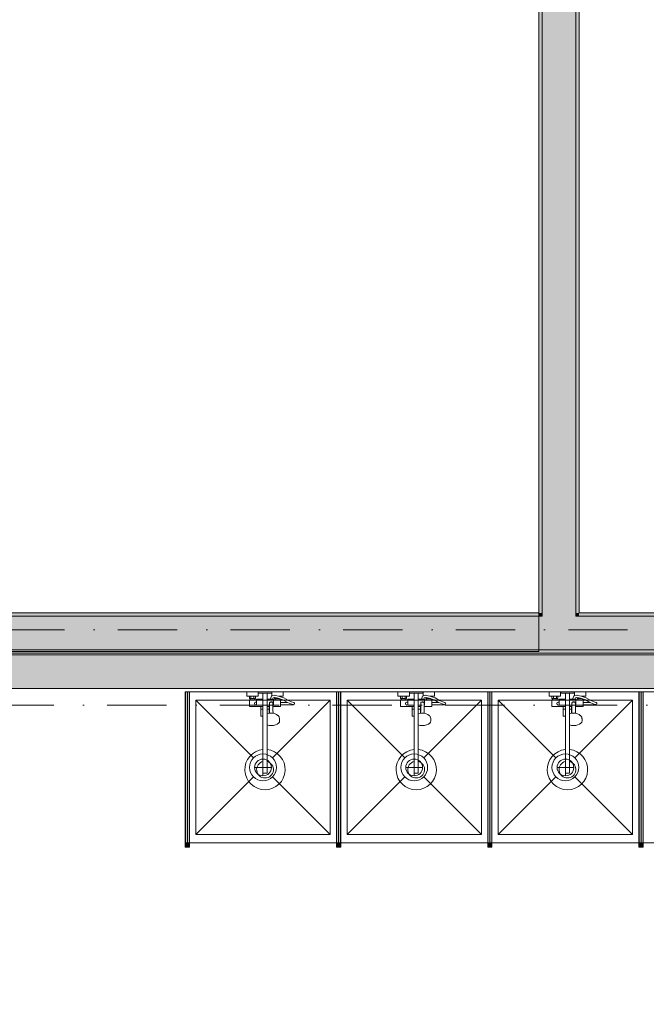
# Model space of a CAD drawing. Header units: millimetres. Extents: x -14761 to 157739, y -22400 to 107990.
# Tile 139 of 228: x 101290 to 105019, y 34219 to 40084. Entities that reach past the tile are written whole.
import ezdxf

# ---------------------------------------------------------------- set-up
doc = ezdxf.new("R2010")
doc.units = ezdxf.units.MM
doc.header["$MEASUREMENT"] = 0
doc.linetypes.add('Штриховая', pattern=[564.444447, 282.222223, -282.222223])
doc.linetypes.add('Штрихпунктирная', pattern=[670.277762, 352.777767, -176.388884, 0, -141.111112])
for name, color, linetype in [('Интерьер - Мебель', 7, 'Continuous'), ('Интерьер - Оборудование', 7, 'Continuous'), ('Интерьер - Сантехника', 7, 'Continuous'), ('Конструктив - Стены Блок 200 нов', 7, 'Continuous'), ('Конструктив - Стены Внутр сущ.', 7, 'Continuous'), ('Элемент Модели - Зона', 7, 'Continuous'), ('Элемент Модели - Оси', 7, 'Continuous')]:
    doc.layers.add(name, color=color, linetype=linetype)

msp = doc.modelspace()

# ---------------------------------------------------------------- hatches: boundary and pattern name
at = {"layer": 'Интерьер - Оборудование', "linetype": 'Continuous', "lineweight": 0, "true_color": 0x000000}
for points in [[(102300, 36080), (102276, 36080), (102276, 35180), (102300, 35180)], [(103200, 36080), (103176, 36080), (103176, 35180), (103200, 35180)], [(104100, 36080), (104076, 36080), (104076, 35180), (104100, 35180)], [(105000, 36080), (104976, 36080), (104976, 35180), (105000, 35180)], [(102300.5, 35155), (102300.5, 35180), (102275.5, 35180), (102275.5, 35155)], [(103200.5, 35155), (103200.5, 35180), (103175.5, 35180), (103175.5, 35155)], [(104100.5, 35155), (104100.5, 35180), (104075.5, 35180), (104075.5, 35155)], [(105000.5, 35155), (105000.5, 35180), (104975.5, 35180), (104975.5, 35155)]]:
    msp.add_hatch(color=18, dxfattribs=at).paths.add_polyline_path(points)
at = {"layer": 'Конструктив - Стены Блок 200 нов', "linetype": 'Continuous', "lineweight": 0, "true_color": 0x000000}
for points in [[(104379.7, 42180), (104379.7, 36550), (104399.7, 36550), (104399.7, 42180)], [(104399.7, 42200), (104399.7, 36550), (104599.7, 36550), (104599.7, 42200)], [(104599.7, 42180), (104599.7, 36550), (104619.7, 36550), (104619.7, 42180)], [(96719.6, 36530), (104379.7, 36530), (104379.7, 36550), (96719.6, 36550)], [(104379.7, 36530), (104399.7, 36530), (104399.7, 36550), (104379.7, 36550)], [(104399.7, 36530), (104599.7, 36530), (104599.7, 36550), (104399.7, 36550)], [(104599.7, 36530), (104619.7, 36530), (104619.7, 36550), (104599.7, 36550)], [(104619.7, 36530), (107880, 36530), (107880, 36550), (104619.7, 36550)], [(96699.6, 36330), (104399.7, 36330), (104399.7, 36530), (96699.6, 36530)], [(104399.7, 36330), (104599.7, 36330), (104599.7, 36530), (104399.7, 36530)], [(104599.7, 36330), (107900, 36330), (107900, 36530), (104599.7, 36530)], [(117300.1, 36330), (90050, 36330), (90050, 36310), (117300.1, 36310)]]:
    msp.add_hatch(color=18, dxfattribs=at).paths.add_polyline_path(points)
at = {"layer": 'Конструктив - Стены Внутр сущ.', "linetype": 'Continuous', "lineweight": 0, "true_color": 0x000000}
msp.add_hatch(color=18, dxfattribs=at).paths.add_polyline_path([(99300, 36300), (99300, 36100), (107700, 36100), (107700, 36300)])

# ---------------------------------------------------------------- linework, layer by layer
at = {"layer": 'Интерьер - Мебель', "color": 7, "linetype": 'Continuous', "lineweight": 15}
msp.add_lwpolyline([(99049.5, 42180), (96719.6, 42180), (96719.6, 36320), (104379.7, 36320), (104379.7, 42180), (102149.5, 42180), (102149.5, 42095)], dxfattribs=at)
at = {"layer": 'Интерьер - Оборудование', "color": 7, "linetype": 'Continuous', "lineweight": 15}
for p, q in [((102275.5, 35180), (102275.5, 36080)), ((102275.5, 36080), (102276, 36080)), ((102300.5, 36080), (102300, 36080)), ((102300.5, 35180), (102300.5, 36080)), ((102738, 36072), (102762, 36072)), ((103175.5, 35180), (103175.5, 36080)), ((103175.5, 36080), (103176, 36080)), ((103200.5, 36080), (103200, 36080)), ((103200.5, 35180), (103200.5, 36080)), ((103638, 36072), (103662, 36072)), ((104075.5, 35180), (104075.5, 36080)), ((104075.5, 36080), (104076, 36080)), ((104100.5, 36080), (104100, 36080)), ((104100.5, 35180), (104100.5, 36080)), ((104538, 36072), (104562, 36072)), ((104975.5, 35180), (104975.5, 36080)), ((104975.5, 36080), (104976, 36080)), ((105000.5, 36080), (105000, 36080)), ((105000.5, 35180), (105000.5, 36080)), ((102657, 36054), (102693, 36054)), ((102661, 36040), (102689, 36040)), ((102661, 36032), (102689, 36032)), ((102666, 36054), (102666, 36040)), ((102684, 36054), (102684, 36040)), ((102700, 36032), (102700, 36000)), ((102738, 36036), (102738, 35935)), ((102762, 35883), (102762, 36036)), ((102776.5, 35970.9), (102777, 36013.2)), ((102777, 36013.2), (102777.2, 36014.8)), ((102777.2, 36014.8), (102777.9, 36016.3)), ((102777.9, 36016.3), (102779.1, 36017.7)), ((102779.1, 36017.7), (102780.5, 36018.7)), ((102780.5, 36018.7), (102782, 36019.2)), ((102794.5, 36036), (102780.6, 36036)), ((102784.4, 36020.4), (102782, 36019.2)), ((102782, 36019.2), (102782.2, 36019.3)), ((102782, 36019.2), (102782, 36019.2)), ((102782.2, 36019.3), (102784, 36019.5)), ((102784, 36019.5), (102790, 36019.5)), ((102787, 36020.8), (102784.4, 36020.4)), ((102789.6, 36020.4), (102787, 36020.8)), ((102792, 36019.2), (102789.6, 36020.4)), ((102790, 36019.5), (102791.8, 36019.3)), ((102791.5, 36057), (102791, 36056.8)), ((102792.8, 36057.3), (102791.5, 36057)), ((102791.8, 36019.3), (102792, 36019.2)), ((102792, 36019.2), (102792, 36019.2)), ((102792, 36019.2), (102793.5, 36018.7)), ((102805.9, 36059.4), (102792.8, 36057.3)), ((102793.5, 36018.7), (102794.9, 36017.7)), ((102794.9, 36017.7), (102796.1, 36016.3)), ((102796.1, 36016.3), (102796.8, 36014.8)), ((102796.8, 36014.8), (102797, 36013.2)), ((102797.3, 35992), (102797, 36013.2)), ((102800, 36000), (102800, 36032)), ((102800, 36028), (102800, 36030.7)), ((102800, 36024.9), (102800, 36028)), ((102800, 36021.5), (102800, 36024.9)), ((102807.2, 36059.5), (102805.9, 36059.4)), ((102808.4, 36046.1), (102806.8, 36046.4)), ((102811.7, 36058.6), (102807.2, 36059.5)), ((102827.5, 36042.4), (102808.4, 36046.1)), ((102811, 36040), (102816, 36040)), ((102839, 36032), (102811, 36032)), ((102831, 36055), (102811.7, 36058.6)), ((102816, 36044.7), (102816, 36040)), ((102816, 36040), (102834, 36040)), ((102839, 36038.4), (102827.5, 36042.4)), ((102843, 36050.7), (102831, 36055)), ((102832.1, 36054.5), (102832.1, 36054.5)), ((102833.7, 36054), (102843, 36054)), ((102834, 36040.1), (102834, 36040)), ((102834, 36040), (102834.4, 36040)), ((102843, 36016.5), (102843, 36003.5)), ((102903.4, 36008.2), (102884.4, 36016.5)), ((103557, 36054), (103593, 36054)), ((103561, 36040), (103589, 36040)), ((103561, 36032), (103589, 36032)), ((103566, 36054), (103566, 36040)), ((103584, 36054), (103584, 36040)), ((103600, 36032), (103600, 36000)), ((103638, 36036), (103638, 35935)), ((103662, 35883), (103662, 36036)), ((103676.5, 35970.9), (103677, 36013.2)), ((103677, 36013.2), (103677.2, 36014.8)), ((103677.2, 36014.8), (103677.9, 36016.3)), ((103677.9, 36016.3), (103679.1, 36017.7)), ((103679.1, 36017.7), (103680.5, 36018.7)), ((103680.5, 36018.7), (103682, 36019.2)), ((103694.5, 36036), (103680.6, 36036)), ((103684.4, 36020.4), (103682, 36019.2)), ((103682, 36019.2), (103682.2, 36019.3)), ((103682, 36019.2), (103682, 36019.2)), ((103682.2, 36019.3), (103684, 36019.5)), ((103684, 36019.5), (103690, 36019.5)), ((103687, 36020.8), (103684.4, 36020.4)), ((103689.6, 36020.4), (103687, 36020.8)), ((103692, 36019.2), (103689.6, 36020.4)), ((103690, 36019.5), (103691.8, 36019.3)), ((103691.5, 36057), (103691, 36056.8)), ((103692.8, 36057.3), (103691.5, 36057)), ((103691.8, 36019.3), (103692, 36019.2)), ((103692, 36019.2), (103692, 36019.2)), ((103692, 36019.2), (103693.5, 36018.7)), ((103705.9, 36059.4), (103692.8, 36057.3)), ((103693.5, 36018.7), (103694.9, 36017.7)), ((103694.9, 36017.7), (103696.1, 36016.3)), ((103696.1, 36016.3), (103696.8, 36014.8)), ((103696.8, 36014.8), (103697, 36013.2)), ((103697.3, 35992), (103697, 36013.2)), ((103700, 36000), (103700, 36032)), ((103700, 36028), (103700, 36030.7)), ((103700, 36024.9), (103700, 36028)), ((103700, 36021.5), (103700, 36024.9)), ((103707.2, 36059.5), (103705.9, 36059.4)), ((103708.4, 36046.1), (103706.8, 36046.4)), ((103711.7, 36058.6), (103707.2, 36059.5)), ((103727.5, 36042.4), (103708.4, 36046.1)), ((103711, 36040), (103716, 36040)), ((103739, 36032), (103711, 36032)), ((103731, 36055), (103711.7, 36058.6)), ((103716, 36044.7), (103716, 36040)), ((103716, 36040), (103734, 36040)), ((103739, 36038.4), (103727.5, 36042.4)), ((103743, 36050.7), (103731, 36055)), ((103732.1, 36054.5), (103732.1, 36054.5)), ((103733.7, 36054), (103743, 36054)), ((103734, 36040.1), (103734, 36040)), ((103734, 36040), (103734.4, 36040)), ((103743, 36016.5), (103743, 36003.5)), ((103803.4, 36008.2), (103784.4, 36016.5)), ((104457, 36054), (104493, 36054)), ((104461, 36040), (104489, 36040)), ((104461, 36032), (104489, 36032)), ((104466, 36054), (104466, 36040)), ((104484, 36054), (104484, 36040)), ((104500, 36032), (104500, 36000)), ((104538, 36036), (104538, 35935)), ((104562, 35883), (104562, 36036)), ((104576.5, 35970.9), (104577, 36013.2)), ((104577, 36013.2), (104577.2, 36014.8)), ((104577.2, 36014.8), (104577.9, 36016.3)), ((104577.9, 36016.3), (104579.1, 36017.7)), ((104579.1, 36017.7), (104580.5, 36018.7)), ((104580.5, 36018.7), (104582, 36019.2)), ((104594.5, 36036), (104580.6, 36036)), ((104584.4, 36020.4), (104582, 36019.2)), ((104582, 36019.2), (104582.2, 36019.3)), ((104582, 36019.2), (104582, 36019.2)), ((104582.2, 36019.3), (104584, 36019.5)), ((104584, 36019.5), (104590, 36019.5)), ((104587, 36020.8), (104584.4, 36020.4)), ((104589.6, 36020.4), (104587, 36020.8)), ((104592, 36019.2), (104589.6, 36020.4)), ((104590, 36019.5), (104591.8, 36019.3)), ((104591.5, 36057), (104591, 36056.8)), ((104592.8, 36057.3), (104591.5, 36057)), ((104591.8, 36019.3), (104592, 36019.2)), ((104592, 36019.2), (104592, 36019.2)), ((104592, 36019.2), (104593.5, 36018.7)), ((104605.9, 36059.4), (104592.8, 36057.3)), ((104593.5, 36018.7), (104594.9, 36017.7)), ((104594.9, 36017.7), (104596.1, 36016.3)), ((104596.1, 36016.3), (104596.8, 36014.8)), ((104596.8, 36014.8), (104597, 36013.2)), ((104597.3, 35992), (104597, 36013.2)), ((104600, 36000), (104600, 36032)), ((104600, 36028), (104600, 36030.7)), ((104600, 36024.9), (104600, 36028)), ((104600, 36021.5), (104600, 36024.9)), ((104607.2, 36059.5), (104605.9, 36059.4)), ((104608.4, 36046.1), (104606.8, 36046.4)), ((104611.7, 36058.6), (104607.2, 36059.5)), ((104627.5, 36042.4), (104608.4, 36046.1)), ((104611, 36040), (104616, 36040)), ((104639, 36032), (104611, 36032)), ((104631, 36055), (104611.7, 36058.6)), ((104616, 36044.7), (104616, 36040)), ((104616, 36040), (104634, 36040)), ((104639, 36038.4), (104627.5, 36042.4)), ((104643, 36050.7), (104631, 36055)), ((104632.1, 36054.5), (104632.1, 36054.5)), ((104633.7, 36054), (104643, 36054)), ((104634, 36040.1), (104634, 36040)), ((104634, 36040), (104634.4, 36040)), ((104643, 36016.5), (104643, 36003.5)), ((104703.4, 36008.2), (104684.4, 36016.5)), ((102700, 36000), (102738, 36000)), ((102725, 35992), (102738, 35992)), ((102725, 35977), (102738, 35977)), ((102776.8, 36000), (102762, 36000)), ((102776.7, 35992), (102762, 35992)), ((102775, 35977), (102762, 35977)), ((102775, 35992), (102775, 35952.5)), ((102776, 35952.7), (102776.5, 35970.9)), ((102800, 36000), (102797.2, 36000)), ((102917, 36003.8), (102903.4, 36008.2)), ((102917, 36003.8), (102919, 36003.5)), ((103600, 36000), (103638, 36000)), ((103625, 35992), (103638, 35992)), ((103625, 35977), (103638, 35977)), ((103676.8, 36000), (103662, 36000)), ((103676.7, 35992), (103662, 35992)), ((103675, 35977), (103662, 35977)), ((103675, 35992), (103675, 35952.5)), ((103676, 35952.7), (103676.5, 35970.9)), ((103700, 36000), (103697.2, 36000)), ((103817, 36003.8), (103803.4, 36008.2)), ((103817, 36003.8), (103819, 36003.5)), ((104500, 36000), (104538, 36000)), ((104525, 35992), (104538, 35992)), ((104525, 35977), (104538, 35977)), ((104576.8, 36000), (104562, 36000)), ((104576.7, 35992), (104562, 35992)), ((104575, 35977), (104562, 35977)), ((104575, 35992), (104575, 35952.5)), ((104576, 35952.7), (104576.5, 35970.9)), ((104600, 36000), (104597.2, 36000)), ((104717, 36003.8), (104703.4, 36008.2)), ((104717, 36003.8), (104719, 36003.5)), ((102762, 35951.7), (102762.1, 35951.7)), ((102764.2, 35949.8), (102762, 35948.8)), ((102762.1, 35937.6), (102762, 35937.7)), ((102769.4, 35951.2), (102764.2, 35949.8)), ((102777.9, 35953.2), (102769.4, 35951.2)), ((102787, 35953.9), (102777.9, 35953.2)), ((102796.1, 35953.2), (102787, 35953.9)), ((102798, 35952.7), (102796.1, 35953.2)), ((103662, 35951.7), (103662.1, 35951.7)), ((103664.2, 35949.8), (103662, 35948.8)), ((103662.1, 35937.6), (103662, 35937.7)), ((103669.4, 35951.2), (103664.2, 35949.8)), ((103677.9, 35953.2), (103669.4, 35951.2)), ((103687, 35953.9), (103677.9, 35953.2)), ((103696.1, 35953.2), (103687, 35953.9)), ((103698, 35952.7), (103696.1, 35953.2)), ((104562, 35951.7), (104562.1, 35951.7)), ((104564.2, 35949.8), (104562, 35948.8)), ((104562.1, 35937.6), (104562, 35937.7)), ((104569.4, 35951.2), (104564.2, 35949.8)), ((104577.9, 35953.2), (104569.4, 35951.2)), ((104587, 35953.9), (104577.9, 35953.2)), ((104596.1, 35953.2), (104587, 35953.9)), ((104598, 35952.7), (104596.1, 35953.2)), ((102738, 35736.4), (102738, 35595)), ((102762, 35736.4), (102762, 35595)), ((103638, 35736.4), (103638, 35595)), ((103662, 35736.4), (103662, 35595)), ((104538, 35736.4), (104538, 35595)), ((104562, 35736.4), (104562, 35595)), ((102738, 35595), (102762, 35595)), ((103638, 35595), (103662, 35595)), ((104538, 35595), (104562, 35595)), ((102276, 35180), (102275.5, 35180)), ((102300, 35180), (102300.5, 35180)), ((103176, 35180), (103175.5, 35180)), ((103200, 35180), (103200.5, 35180)), ((104076, 35180), (104075.5, 35180)), ((104100, 35180), (104100.5, 35180)), ((104976, 35180), (104975.5, 35180)), ((105000, 35180), (105000.5, 35180))]:
    msp.add_line(p, q, dxfattribs=at)
at = {"layer": 'Интерьер - Оборудование', "color": 7, "linetype": 'Continuous', "lineweight": 15, "flags": 128}
for points in [[(102300, 36080), (102276, 36080), (102276, 35180), (102300, 35180)], [(103200, 36080), (103176, 36080), (103176, 35180), (103200, 35180)], [(104100, 36080), (104076, 36080), (104076, 35180), (104100, 35180)], [(105000, 36080), (104976, 36080), (104976, 35180), (105000, 35180)], [(102800, 36036), (102794.5, 36036), (102798.2, 36045), (102806.8, 36046.4), (102807, 36046.4), (102807, 36040), (102811, 36040), (102811, 36032), (102800, 36032)], [(102839, 36032), (102839, 36038.4), (102856.9, 36032), (102883, 36017.1), (102884.4, 36016.5), (102843, 36016.5), (102843, 36032)], [(103700, 36036), (103694.5, 36036), (103698.2, 36045), (103706.8, 36046.4), (103707, 36046.4), (103707, 36040), (103711, 36040), (103711, 36032), (103700, 36032)], [(103739, 36032), (103739, 36038.4), (103756.9, 36032), (103783, 36017.1), (103784.4, 36016.5), (103743, 36016.5), (103743, 36032)], [(104600, 36036), (104594.5, 36036), (104598.2, 36045), (104606.8, 36046.4), (104607, 36046.4), (104607, 36040), (104611, 36040), (104611, 36032), (104600, 36032)], [(104639, 36032), (104639, 36038.4), (104656.9, 36032), (104683, 36017.1), (104684.4, 36016.5), (104643, 36016.5), (104643, 36032)], [(102300.5, 35155), (102300.5, 35180), (102275.5, 35180), (102275.5, 35155)], [(103200.5, 35155), (103200.5, 35180), (103175.5, 35180), (103175.5, 35155)], [(104100.5, 35155), (104100.5, 35180), (104075.5, 35180), (104075.5, 35155)], [(105000.5, 35155), (105000.5, 35180), (104975.5, 35180), (104975.5, 35155)]]:
    msp.add_lwpolyline(points, close=True, dxfattribs=at)
for points in [[(102738, 35736.4, 19.949874), (102762, 35736.4), (102762, 35883), (102774.1, 35880.1), (102787, 35879.1), (102799.9, 35880.1), (102812, 35883), (102822.4, 35887.5), (102830.3, 35893.5), (102835.3, 35900.4), (102837, 35907.8), (102837, 35918.4), (102836.5, 35921.6), (102834.8, 35929), (102833.4, 35931.7), (102828.6, 35938.4), (102826.5, 35940.2), (102819.2, 35945.6), (102809.8, 35949.8), (102804.6, 35951.2), (102798, 35952.7), (102797.5, 35970.9), (102797.3, 35992), (102843, 35992), (102843, 36003.5), (102919, 36003.5, 0.853753), (102921, 36016.2), (102908.2, 36020.4), (102889, 36028.7), (102862.3, 36043.9), (102843, 36050.7), (102843, 36054), (102859, 36054), (102859, 36080), (102791, 36080), (102791, 36056.8), (102790.4, 36056.5), (102789.3, 36055.8), (102788.5, 36054.9), (102787.8, 36053.8), (102780.4, 36036), (102762, 36036), (102762, 36072), (102790, 36072), (102790, 36080), (102710, 36080), (102710, 36072), (102738, 36072), (102738, 36036), (102700, 36036), (102700, 36032), (102689, 36032), (102689, 36040), (102693, 36040), (102693, 36054), (102709, 36054), (102709, 36080), (102641, 36080), (102641, 36054), (102657, 36054), (102657, 36040), (102661, 36040), (102661, 36032), (102657, 36032), (102657, 35992), (102725, 35992), (102725, 35935), (102725.6, 35935), (102727.2, 35935), (102729.6, 35935), (102732.9, 35935), (102736.9, 35935), (102738, 35935)], [(103638, 35736.4, 19.949874), (103662, 35736.4), (103662, 35883), (103674.1, 35880.1), (103687, 35879.1), (103699.9, 35880.1), (103712, 35883), (103722.4, 35887.5), (103730.3, 35893.5), (103735.3, 35900.4), (103737, 35907.8), (103737, 35918.4), (103736.5, 35921.6), (103734.8, 35929), (103733.4, 35931.7), (103728.6, 35938.4), (103726.5, 35940.2), (103719.2, 35945.6), (103709.8, 35949.8), (103704.6, 35951.2), (103698, 35952.7), (103697.5, 35970.9), (103697.3, 35992), (103743, 35992), (103743, 36003.5), (103819, 36003.5, 0.853753), (103821, 36016.2), (103808.2, 36020.4), (103789, 36028.7), (103762.3, 36043.9), (103743, 36050.7), (103743, 36054), (103759, 36054), (103759, 36080), (103691, 36080), (103691, 36056.8), (103690.4, 36056.5), (103689.3, 36055.8), (103688.5, 36054.9), (103687.8, 36053.8), (103680.4, 36036), (103662, 36036), (103662, 36072), (103690, 36072), (103690, 36080), (103610, 36080), (103610, 36072), (103638, 36072), (103638, 36036), (103600, 36036), (103600, 36032), (103589, 36032), (103589, 36040), (103593, 36040), (103593, 36054), (103609, 36054), (103609, 36080), (103541, 36080), (103541, 36054), (103557, 36054), (103557, 36040), (103561, 36040), (103561, 36032), (103557, 36032), (103557, 35992), (103625, 35992), (103625, 35935), (103625.6, 35935), (103627.2, 35935), (103629.6, 35935), (103632.9, 35935), (103636.9, 35935), (103638, 35935)], [(104538, 35736.4, 19.949874), (104562, 35736.4), (104562, 35883), (104574.1, 35880.1), (104587, 35879.1), (104599.9, 35880.1), (104612, 35883), (104622.4, 35887.5), (104630.3, 35893.5), (104635.3, 35900.4), (104637, 35907.8), (104637, 35918.4), (104636.5, 35921.6), (104634.8, 35929), (104633.4, 35931.7), (104628.6, 35938.4), (104626.5, 35940.2), (104619.2, 35945.6), (104609.8, 35949.8), (104604.6, 35951.2), (104598, 35952.7), (104597.5, 35970.9), (104597.3, 35992), (104643, 35992), (104643, 36003.5), (104719, 36003.5, 0.853753), (104721, 36016.2), (104708.2, 36020.4), (104689, 36028.7), (104662.3, 36043.9), (104643, 36050.7), (104643, 36054), (104659, 36054), (104659, 36080), (104591, 36080), (104591, 36056.8), (104590.4, 36056.5), (104589.3, 36055.8), (104588.5, 36054.9), (104587.8, 36053.8), (104580.4, 36036), (104562, 36036), (104562, 36072), (104590, 36072), (104590, 36080), (104510, 36080), (104510, 36072), (104538, 36072), (104538, 36036), (104500, 36036), (104500, 36032), (104489, 36032), (104489, 36040), (104493, 36040), (104493, 36054), (104509, 36054), (104509, 36080), (104441, 36080), (104441, 36054), (104457, 36054), (104457, 36040), (104461, 36040), (104461, 36032), (104457, 36032), (104457, 35992), (104525, 35992), (104525, 35935), (104525.6, 35935), (104527.2, 35935), (104529.6, 35935), (104532.9, 35935), (104536.9, 35935), (104538, 35935)]]:
    msp.add_lwpolyline(points, format="xyb", close=True, dxfattribs=at)
at = {"layer": 'Интерьер - Оборудование', "color": 7, "linetype": 'Continuous', "lineweight": 15}
for centre, radius, start, end in [((102695.5, 36010), 9, 60, 300), ((103595.5, 36010), 9, 60, 300), ((104495.5, 36010), 9, 60, 300), ((102750, 35617), 50, 103.88654, 76.11346), ((103650, 35617), 50, 103.88654, 76.11346), ((104550, 35617), 50, 103.88654, 76.11346)]:
    msp.add_arc(centre, radius, start, end, dxfattribs=at)
at = {"layer": 'Интерьер - Сантехника', "color": 7, "linetype": 'Continuous', "lineweight": 15}
for p, q in [((102338, 36030), (102338, 35230)), ((103138, 36030), (102338, 36030)), ((102338, 36030), (102681.4, 35686.6)), ((103138, 36030), (102794.6, 35686.6)), ((103138, 35230), (103138, 36030)), ((103238, 36030), (103238, 35230)), ((104038, 36030), (103238, 36030)), ((103238, 36030), (103581.4, 35686.6)), ((104038, 36030), (103694.6, 35686.6)), ((104038, 35230), (104038, 36030)), ((104138, 36030), (104138, 35230)), ((104938, 36030), (104138, 36030)), ((104138, 36030), (104481.4, 35686.6)), ((104938, 36030), (104594.6, 35686.6)), ((104938, 35230), (104938, 36030)), ((102738, 35580), (102738, 35680)), ((103638, 35580), (103638, 35680)), ((104538, 35580), (104538, 35680)), ((102688, 35630), (102788, 35630)), ((103588, 35630), (103688, 35630)), ((104488, 35630), (104588, 35630)), ((102338, 35230), (102681.4, 35573.4)), ((103138, 35230), (102794.6, 35573.4)), ((103238, 35230), (103581.4, 35573.4)), ((104038, 35230), (103694.6, 35573.4)), ((104138, 35230), (104481.4, 35573.4)), ((104938, 35230), (104594.6, 35573.4)), ((102338, 35230), (103138, 35230)), ((103238, 35230), (104038, 35230)), ((104138, 35230), (104938, 35230))]:
    msp.add_line(p, q, dxfattribs=at)
at = {"layer": 'Интерьер - Сантехника', "color": 7, "linetype": 'Continuous', "lineweight": 15, "flags": 128}
for points in [[(102288, 35180), (103188, 35180), (103188, 36080), (102288, 36080)], [(103188, 35180), (104088, 35180), (104088, 36080), (103188, 36080)], [(104088, 35180), (104988, 35180), (104988, 36080), (104088, 36080)], [(104988, 35180), (105888, 35180), (105888, 36080), (104988, 36080)]]:
    msp.add_lwpolyline(points, close=True, dxfattribs=at)
at = {"layer": 'Интерьер - Сантехника', "color": 7, "linetype": 'Continuous', "lineweight": 15}
for centre, radius in [((102738, 35630), 80), ((102738, 35630), 50), ((103638, 35630), 80), ((103638, 35630), 50), ((104538, 35630), 80), ((104538, 35630), 50)]:
    msp.add_circle(centre, radius, dxfattribs=at)
at = {"layer": 'Конструктив - Стены Блок 200 нов', "color": 251, "linetype": 'Continuous', "lineweight": 20, "true_color": 0x575757}
for p, q in [((104399.7, 42200), (104399.7, 36550)), ((104599.7, 36550), (104599.7, 42200)), ((104399.7, 36550), (104399.7, 36530)), ((104399.7, 36550), (104399.7, 36530)), ((104599.7, 36530), (104599.7, 36550)), ((104599.7, 36530), (104599.7, 36550)), ((104399.7, 36530), (96699.6, 36530)), ((107900, 36530), (104599.7, 36530)), ((96699.6, 36330), (104399.7, 36330)), ((104399.7, 36330), (104599.7, 36330)), ((104599.7, 36330), (107900, 36330))]:
    msp.add_line(p, q, dxfattribs=at)
at = {"layer": 'Конструктив - Стены Блок 200 нов', "color": 251, "linetype": 'Continuous', "lineweight": 20, "true_color": 0x575757, "flags": 128}
for points in [[(104379.7, 42180), (104379.7, 36550)], [(104619.7, 36550), (104619.7, 42180)], [(104379.7, 36550), (96719.6, 36550)], [(107880, 36550), (104619.7, 36550)], [(90050, 36310), (117300.1, 36310)]]:
    msp.add_lwpolyline(points, dxfattribs=at)
at = {"layer": 'Конструктив - Стены Внутр сущ.', "color": 251, "linetype": 'Continuous', "lineweight": 20, "true_color": 0x575757, "flags": 128}
for points in [[(107700, 36300), (99300, 36300)], [(99300, 36100), (107700, 36100)]]:
    msp.add_lwpolyline(points, dxfattribs=at)
at = {"layer": 'Элемент Модели - Зона', "color": 7, "linetype": 'Штриховая', "lineweight": 15, "flags": 128}
for points in [[(36150, 44957.4), (36110, 44957.4), (36110, 36320), (41880.3, 36320), (41880.3, 39141.6), (45142.5, 42405.1), (45156.7, 42391), (45156.7, 42420), (63300, 42420), (63300, 42400), (77399.7, 42400), (77399.7, 42420), (114081.4, 42420), (117316.7, 39176.5), (117320.1, 38841.9), (117320.1, 36305), (117360, 36305), (117360, 34300), (117120, 34300), (117120, 35700), (116700, 35700), (116700, 36100), (108300, 36100), (108300, 35700), (107700, 35700), (107700, 36100), (99320, 36100), (99320, 26970), (107700, 26970), (107700, 27650), (108300, 27650), (108300, 26460), (112380, 26460), (112380, 27370), (112500, 27370), (112500, 21180.1), (117120, 21180.1), (117120, 26250), (116650, 26250), (116650, 27750), (117120, 27750), (117120, 32800), (117360, 32800), (117360, 20150.1), (117120, 20150.1), (117120, 20940.1), (99320, 20940.1), (99320, 14650.1), (117120, 14650.1), (117120, 17700.1), (116700.1, 17700.1), (116700.1, 18325.6), (117120, 18325.6), (117120, 18650.1), (117360, 18650.1), (117360, 18320.1), (120850, 18320.1), (120850, 37205.1), (120238.9, 37205.1), (120238.9, 45000), (125700, 45000), (125700, 45300), (126300, 45300), (126300, 45000), (141025, 45000), (141025, 45100), (140125, 45100), (140125, 47500), (132700, 47500), (132700, 53680), (130530, 53680), (130530, 54300), (129182.9, 54300), (126300, 54300), (126300, 53700), (125700, 53700), (125700, 54212.5), (124799.8, 54212.5), (117300, 54212.5), (117300, 53700), (116700, 53700), (116700, 54212.5), (108300, 54212.5), (108300, 53700), (107700, 53700), (107700, 54212.5), (99300, 54212.5), (99300, 53700), (98700, 53700), (98700, 54212.5), (90650, 54212.5), (90650, 53700), (90050, 53700), (89950, 53700), (89950, 48632.8), (77450.1, 48632.8), (77450.1, 53800), (77450.1, 61690), (77460.1, 61690), (77460.1, 67850), (74720, 67850), (74720, 59730), (73964.5, 59730), (73964.5, 54212), (72300.1, 54212), (72300.1, 53700), (71700.1, 53700), (71700.1, 54212), (63300, 54212), (63300, 53700), (62700, 53700), (62700, 54212), (61025, 54212), (61025, 46500), (61025, 45000), (54300, 45000), (54300, 44700), (53700, 44700), (53700, 45000), (45300, 45000), (45300, 44700), (44700, 44700), (44700, 45000), (36750, 45000), (36750, 44700), (36150, 44700)], [(96719.6, 42180), (96719.6, 36550), (104379.7, 36550), (104379.7, 42180)], [(107880, 36550), (107880, 42180), (104619.7, 42180), (104619.7, 36550)]]:
    msp.add_lwpolyline(points, close=True, dxfattribs=at)
at = {"layer": 'Элемент Модели - Оси', "color": 7, "linetype": 'Штрихпунктирная', "lineweight": 15}
for p, q in [((-12760.6, 36450), (155650, 36450)), ((-12153.2, 36000), (155042.6, 36000))]:
    msp.add_line(p, q, dxfattribs=at)

doc.saveas('drawing.dxf')
